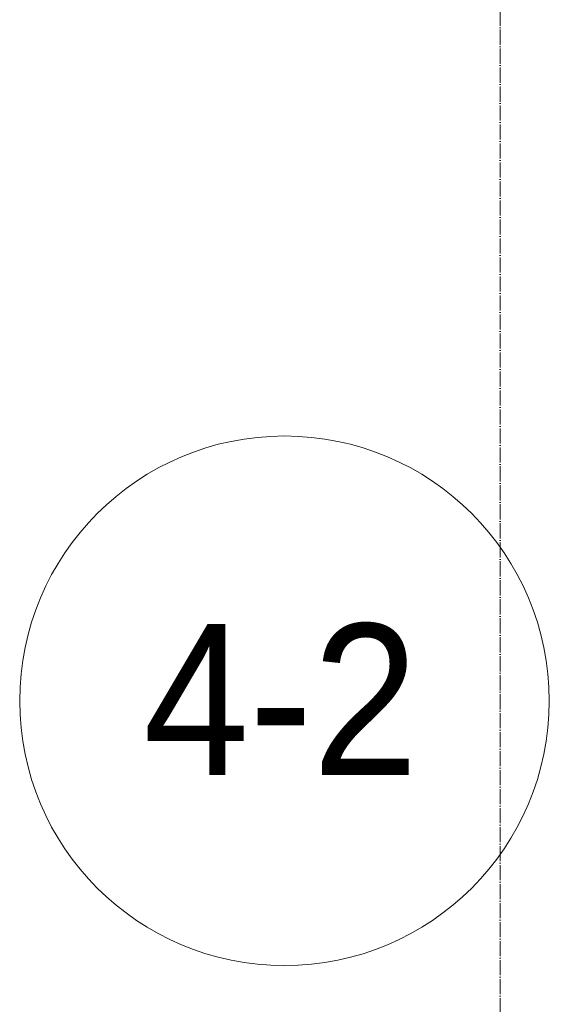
# Model space of a CAD drawing. Header units: millimetres. Extents: x 5617 to 101473, y 7718 to 212653.
# Tile 23 of 66: x 35195 to 35895, y 30787 to 32089. Entities that reach past the tile are written whole.
import ezdxf

# ---------------------------------------------------------------- set-up
doc = ezdxf.new("R2010")
doc.units = ezdxf.units.MM
doc.linetypes.add('Линия сетки', pattern=[25, 20, -2.5, 0, -2.5])
doc.layers.add('Марки помещений', color=7, linetype='Continuous', lineweight=20)
doc.layers.add('Оси', color=7, linetype='Continuous', lineweight=9)
doc.styles.add('Arial_3', font='arial.ttf', dxfattribs={"width": 0.9, "height": 200})

# ---------------------------------------------------------------- blocks, each defined once
blk = doc.blocks.new('050_Марка_Помещение - Номер-620969-МКСС_К4_L19_64_800_')
at = {"layer": 'Марки помещений'}
blk.add_circle((0, 0), 3.5, dxfattribs=at)

msp = doc.modelspace()

# ---------------------------------------------------------------- linework, layer by layer
at = {"layer": 'Оси', "linetype": 'Линия сетки'}
msp.add_line((35830.3, 12025.7), (35830.3, 33220), dxfattribs=at)

# ---------------------------------------------------------------- block references
at = {"layer": 'Марки помещений', "xscale": 99.99999999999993, "yscale": 99.99999999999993, "zscale": 99.99999999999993}
msp.add_blockref('050_Марка_Помещение - Номер-620969-МКСС_К4_L19_64_800_', (35545.1, 31188.3), dxfattribs=at)

# ---------------------------------------------------------------- texts
at = {"layer": 'Марки помещений', "lineweight": 9, "insert": (35358.6, 31290), "char_height": 200, "width": 447.342, "attachment_point": 1, "style": 'Arial_3'}
msp.add_mtext('4-2', dxfattribs=at)

doc.saveas('drawing.dxf')
